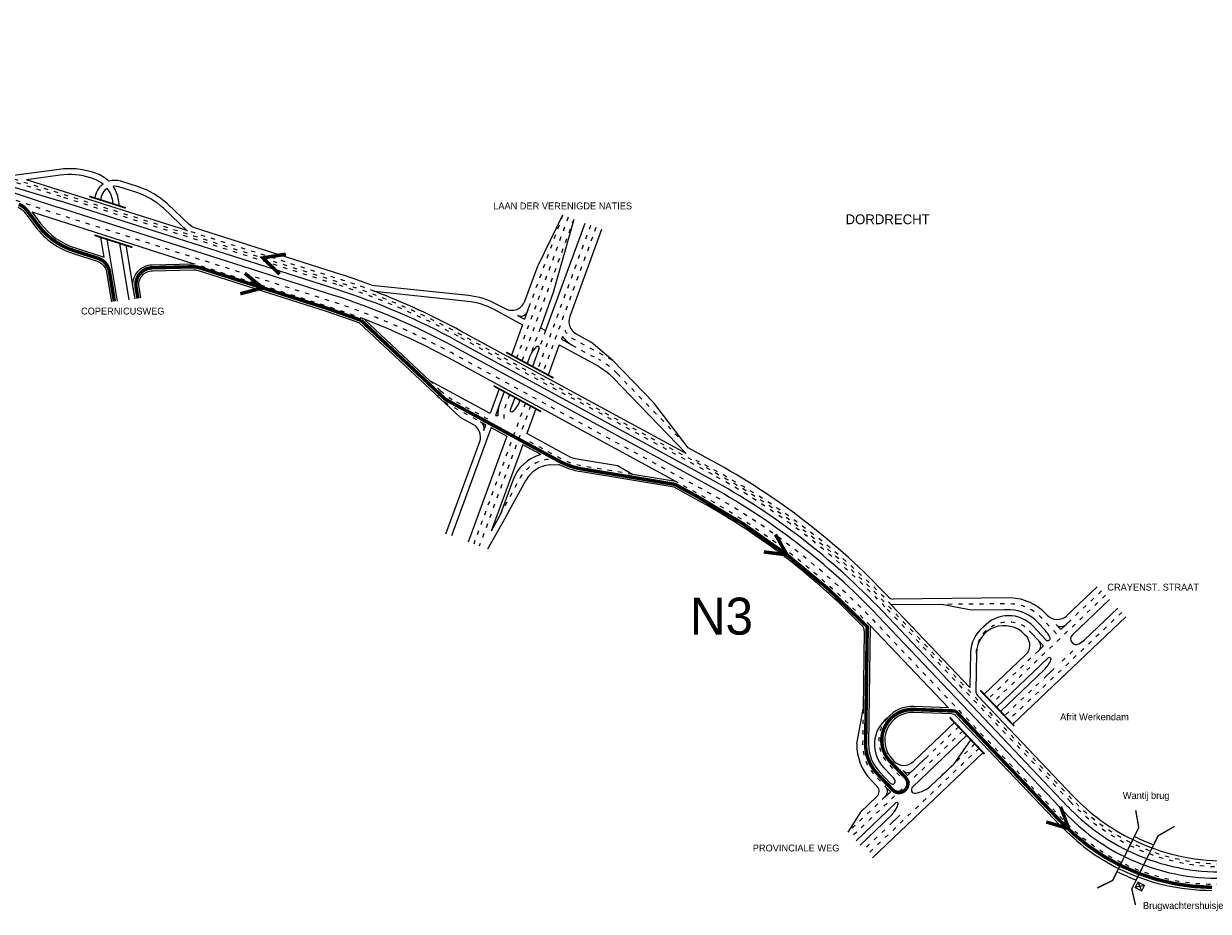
# Model space of a CAD drawing. Header units: metres. Extents: x 534 to 4683, y -2348 to -1526.
# Tile 3 of 6: x 4047 to 4387, y -2032 to -1777. Entities that reach past the tile are written whole.
import ezdxf

# ---------------------------------------------------------------- set-up
doc = ezdxf.new("R2010")
doc.units = ezdxf.units.M
doc.linetypes.add('ACAD_ISO03W100', pattern=[30, 12, -18])
for name, color, linetype, lineweight in [('deelstrepen', 8, 'ACAD_ISO03W100', 0), ('Kunstwerk', 7, 'Continuous', 0), ('RW-MARK', 7, 'Continuous', 0), ('Strooi NIET', 10, 'Continuous', 0), ('Strooi WEL', 90, 'Continuous', 0), ('Text', 7, 'Continuous', 0)]:
    doc.layers.add(name, color=color, linetype=linetype, lineweight=lineweight)

msp = doc.modelspace()

# ---------------------------------------------------------------- linework, layer by layer
at = {"layer": 'deelstrepen', "linetype": 'ACAD_ISO03W100', "ltscale": 0.1}
for p, q in [((4136.81, -1852.15), (4057.64, -1826.93)), ((4203.15, -1832.87), (4188.37, -1873.21)), ((4204.75, -1833.45), (4189.88, -1874.03)), ((4201.56, -1832.28), (4192.1, -1858.09)), ((4209.54, -1835.21), (4194.41, -1876.49)), ((4211.13, -1835.79), (4195.92, -1877.31)), ((4244.59, -1906.65), (4171.59, -1866.98)), ((4204.25, -1869.49), (4211.96, -1873.68)), ((4179.55, -1892.34), (4169.86, -1887.08)), ((4190.87, -1886.15), (4176.05, -1926.6)), ((4192.38, -1886.97), (4177.65, -1927.18)), ((4356.1, -1940.03), (4347.19, -1948.5)), ((4357.27, -1941.26), (4324.83, -1972.12)), ((4347.21, -2000.45), (4294.01, -1944.54)), ((4361.94, -1946.17), (4329.5, -1977.03)), ((4338.08, -1957.17), (4323.66, -1970.89)), ((4347.87, -1957.22), (4343.99, -1960.9)), ((4338.2, -1966.42), (4328.33, -1975.8)), ((4316.34, -1980.2), (4284.57, -2010.42)), ((4315.17, -1978.97), (4305.58, -1988.08)), ((4319.84, -1983.88), (4307.27, -1995.84)), ((4321.01, -1985.11), (4289.24, -2015.33)), ((4294.12, -1998.99), (4283.4, -2009.19)), ((4293.97, -2008.49), (4288.07, -2014.1))]:
    msp.add_line(p, q, dxfattribs=at)
at = {"layer": 'deelstrepen', "linetype": 'ACAD_ISO03W100', "ltscale": 0.1, "flags": 128}
for points in [[(4361.85, -2017.94, -0.08775), (4345.02, -2005.54), (4290.88, -1948.62, 0.078307), (4241.46, -1910.74), (4169.59, -1871.68, 0.047368), (4134.81, -1856.85), (4056.1, -1831.78), (4019.42, -1819.68, -0.306108), (3992.03, -1784.25), (3985.91, -1688.76)], [(4057.64, -1826.93), (4023.66, -1816.41, -0.311161), (4002.59, -1789.67), (3999.66, -1743.97), (3997.87, -1716.05)], [(4147.56, -1854.1, 0.013339), (4137.48, -1850.59), (4095.92, -1837.35), (4093.81, -1836.67)], [(4144.63, -1862.08, 0.013807), (4134.29, -1858.47), (4095.78, -1846.2)], [(4202.18, -1865.18, 0.159152), (4204.61, -1867.75), (4215.93, -1873.9)], [(4186.34, -1883.68), (4185.03, -1887.27, 0.169601), (4184.97, -1891.42)], [(4221.57, -1906.59), (4209.07, -1904.51), (4207.27, -1904.22, -0.083575), (4200.99, -1902.06), (4190.71, -1896.47)], [(4183.66, -1918.19), (4189.51, -1907.51, -0.251362), (4197.67, -1902.19)], [(4295.84, -1944, 0.078307), (4246.43, -1906.12), (4239.89, -1902.57)], [(4289.79, -1949.94), (4289.64, -1949.79, 0.078307), (4240.65, -1912.23), (4234.07, -1908.66)], [(4343.22, -1952.28), (4339.02, -1947.82, 0.195988), (4330.03, -1943.72), (4328.26, -1943.72), (4310.33, -1943.88)], [(4320.24, -1957.83, -0.589781), (4334.38, -1950.34), (4338.16, -1954.35)], [(4287.76, -1973.94), (4287.62, -1983.85, 0.195988), (4291.23, -1993.05), (4294.19, -1996.16)], [(4294.63, -1976.48, 0.386905), (4294.92, -1989.54), (4299.26, -1994.1)], [(4456.37, -2024.19), (4388.49, -2024.19, -0.11557), (4361.85, -2017.94)]]:
    msp.add_lwpolyline(points, format="xyb", dxfattribs=at)
for points in [[(4195.17, -1864.55), (4192.18, -1872.69)], [(4196.68, -1865.37), (4194.83, -1870.42)]]:
    msp.add_lwpolyline(points, dxfattribs=at)
at = {"layer": 'deelstrepen', "linetype": 'ACAD_ISO03W100', "ltscale": 0.1}
msp.add_lwpolyline([(4217.2, -1877.66), (4236.67, -1897.8)], dxfattribs=at)
msp.add_lwpolyline([(4180.14, -1890.73), (4170.67, -1885.58, -0.063792), (4166.55, -1882.61), (4163.5, -1879.75)], format="xyb", dxfattribs=at)
for centre, radius, start, end in [((4076.1, -2042.72), 200, 61.4806, 72.3285), ((4201.6, -1892.74), 21.7, 44.0246, 61.4806), ((4180.22, -1868.01), 21.7, 226.8804, 241.4806), ((4149.1, -2082.38), 200, 43.5706, 61.4806), ((4390.68, -1959.1), 60, 223.5706, 243.9197), ((4390.68, -1959.1), 60, 243.9197, 270)]:
    msp.add_arc(centre, radius, start, end, dxfattribs=at)
at = {"layer": 'Kunstwerk'}
for points, const_width in [([(4065.76, -1826.85), (4076.28, -1830.2)], 0.5), ([(4067.24, -1838), (4078.16, -1841.48)], 0.5), ([(4185.35, -1871.57), (4198.94, -1878.95)], 0.5), ([(4181.81, -1881.22), (4195.4, -1888.61)], 0.5), ([(4331.07, -1978.72), (4321.34, -1968.48)], 0.5), ([(4322.58, -1986.79), (4312.58, -1976.28)], 0.5), ([(4365.94, -2002.93), (4366.82, -2007.9), (4359.32, -2023.03), (4354.89, -2025.22)], 0.4), ([(4365.87, -2030.09), (4364.82, -2025.45), (4372.36, -2010.24), (4377.04, -2007.55)], 0.4)]:
    msp.add_lwpolyline(points, dxfattribs=dict(at, const_width=const_width))
for centre, radius, start, end in [((4391.4, -1957.4), 59, 244.0162, 249.8613), ((4387.77, -1965.88), 61, 243.5337, 249.1798)]:
    msp.add_arc(centre, radius, start, end, dxfattribs=at)
at = {"layer": 'RW-MARK'}
for p, q in [((4022.3, -1817.66), (4057.26, -1828.13)), ((4021.2, -1818.44), (4056.68, -1829.97)), ((4093.81, -1836.67), (4047.77, -1822.11)), ((4074.46, -1829.62), (4074.17, -1827.87)), ((4049.3, -1831.3), (4095.78, -1846.2)), ((4135.68, -1855.18), (4056.68, -1829.97)), ((4136.58, -1853.49), (4057.26, -1828.13)), ((4072.64, -1829.04), (4072.5, -1828.15)), ((4201.56, -1832.28), (4194.5, -1846.6)), ((4207.94, -1834.62), (4196.68, -1865.37)), ((4204.75, -1833.45), (4198.87, -1854.44)), ((4070.01, -1844.29), (4069.06, -1838.58)), ((4073.84, -1856.89), (4070.88, -1839.16)), ((4077.22, -1856.49), (4074.52, -1840.32)), ((4078.91, -1856.28), (4078.33, -1852.84)), ((4198.87, -1854.44), (4195.17, -1864.55)), ((4192.1, -1858.09), (4190.64, -1862.09)), ((4188.6, -1860.98), (4190.64, -1862.09)), ((4172.34, -1890.36), (4143.12, -1863)), ((4190.05, -1863.7), (4186.86, -1872.39)), ((4195.17, -1864.55), (4196.68, -1865.37)), ((4243.91, -1907.89), (4171.35, -1868.36)), ((4201.5, -1867.02), (4201.21, -1867.83)), ((4201.21, -1867.83), (4204.25, -1869.49)), ((4215.93, -1873.9), (4209.79, -1868.63)), ((4242.67, -1909.32), (4170.45, -1870.03)), ((4194.83, -1870.42), (4192.9, -1875.67)), ((4200.61, -1869.44), (4197.43, -1878.13)), ((4192.18, -1872.69), (4191.39, -1874.85)), ((4183.32, -1882.04), (4180.73, -1889.12)), ((4184.83, -1882.86), (4182.33, -1889.69)), ((4187.85, -1884.51), (4186.63, -1887.85)), ((4193.89, -1887.79), (4191.3, -1894.86)), ((4237.56, -1898.97), (4227.69, -1886.07)), ((4175.93, -1892.31), (4172.34, -1890.36)), ((4178.03, -1891.52), (4179.55, -1892.34)), ((4178.96, -1893.97), (4179.55, -1892.34)), ((4181.06, -1893.16), (4169.67, -1924.26)), ((4185.59, -1895.63), (4174.46, -1926.02)), ((4181.06, -1893.16), (4185.59, -1895.63)), ((4168.07, -1923.68), (4177.77, -1897.2)), ((4190.12, -1898.09), (4181.05, -1922.84)), ((4195.29, -1900.9), (4190.12, -1898.09)), ((4190.92, -1898.38), (4190.87, -1898.5)), ((4244.37, -1902.67), (4237.56, -1898.97)), ((4197.81, -1903.88), (4200.47, -1903.71)), ((4221.57, -1906.59), (4217.34, -1904.16)), ((4187.27, -1908.32), (4183.66, -1918.19)), ((4185.25, -1918.78), (4191, -1908.31)), ((4185.25, -1918.78), (4180.04, -1928.06)), ((4183.66, -1918.19), (4181.05, -1922.84)), ((4354.93, -1938.8), (4346.2, -1947.1)), ((4358.43, -1942.49), (4347.77, -1952.63)), ((4346.5, -2001.88), (4293.28, -1945.82)), ((4318.37, -1967.68), (4295.84, -1944)), ((4318.76, -1945.5), (4310.33, -1943.88)), ((4340.26, -1946.66), (4340.53, -1946.95)), ((4360.77, -1944.94), (4351.23, -1954.02)), ((4312.23, -1973.53), (4289.79, -1949.94)), ((4345.76, -2003.72), (4292.07, -1947.22)), ((4363.11, -1947.4), (4330.67, -1978.26)), ((4336.54, -1950.16), (4340.2, -1954.04)), ((4337.78, -1948.99), (4340.02, -1951.36)), ((4343.09, -1949.64), (4344.47, -1951.09)), ((4344.47, -1951.09), (4347.19, -1948.5)), ((4288.07, -1951.43), (4287.76, -1973.94)), ((4334.07, -1952.49), (4334.4, -1952.84)), ((4339.52, -1955.8), (4336.27, -1952.34)), ((4338.08, -1957.17), (4339.52, -1955.8)), ((4318.54, -1957.8), (4318.37, -1967.68)), ((4320.24, -1957.83), (4320.05, -1968.62)), ((4340.82, -1959.24), (4325.99, -1973.35)), ((4339.7, -1962.64), (4327.16, -1974.58)), ((4342.55, -1962.28), (4339.65, -1965.04)), ((4347.93, -1998.76), (4320.6, -1970.03)), ((4285.92, -1983.83), (4287.76, -1973.94)), ((4344.3, -2007.24), (4314.47, -1975.88)), ((4314, -1977.74), (4302.22, -1988.94)), ((4317.5, -1981.42), (4301.9, -1996.27)), ((4318.66, -1982.66), (4313.55, -1989.86)), ((4322.18, -1986.34), (4290.41, -2016.56)), ((4300.49, -1992.93), (4305.58, -1988.08)), ((4313.55, -1989.86), (4307.27, -1995.84)), ((4290, -1994.23), (4291.79, -1996.11)), ((4299.11, -1991.48), (4300.49, -1992.93)), ((4294.12, -1998.99), (4295.56, -1997.61)), ((4295.56, -1997.61), (4294.19, -1996.16)), ((4297.16, -2000.77), (4285.73, -2011.65)), ((4291.72, -1998.94), (4286.97, -2003.45)), ((4286.97, -2003.45), (4283.4, -2009.19)), ((4295.74, -2004.47), (4286.9, -2012.88)), ((4298.31, -2004.36), (4295.42, -2007.12)), ((4368.18, -2024.54), (4365.94, -2025.01)), ((4367.61, -2025.79), (4366.71, -2023.69))]:
    msp.add_line(p, q, dxfattribs=at)
for points in [[(4067.55, -1820.22), (4066.68, -1819.95, 0.111284), (4057.18, -1819.12), (4044.79, -1820.8, -0.109208), (4043.07, -1820.66), (4025.28, -1815.15)], [(4067.03, -1821.84), (4066.17, -1821.57, 0.111284), (4057.41, -1820.81), (4047.77, -1822.11)], [(4093.95, -1836.8), (4087.04, -1830.29, 0.112416), (4079.39, -1825.78), (4074.29, -1824.16)], [(4138.19, -1849.34), (4096.01, -1835.87, -0.112245), (4094.48, -1834.96), (4088.21, -1829.05, 0.112416), (4079.91, -1824.16), (4074.8, -1822.54)], [(4045.28, -1829.98, -0.152553), (4047.22, -1831.36), (4050.46, -1835.67, 0.155073), (4061.19, -1843.26), (4068, -1845.43, -0.281431), (4070.73, -1848.58), (4072.15, -1857.1)], [(4049.3, -1831.3), (4051.82, -1834.64, 0.155073), (4061.71, -1841.64), (4070.01, -1844.29)], [(4212.73, -1836.38), (4203.58, -1861.36, 0.371915), (4205.42, -1866.25), (4209.79, -1868.63)], [(4078.91, -1856.28), (4078.38, -1853.11, -0.456388), (4083.87, -1846.48), (4095.63, -1846.21, -0.006566), (4095.78, -1846.2, -0.006566)], [(4080.58, -1856), (4080.05, -1852.84, -0.456388), (4083.91, -1848.18), (4095.67, -1847.91, -0.083018), (4096.98, -1848.09), (4133.71, -1859.78), (4143.12, -1863)], [(4146.8, -1852.31), (4174.54, -1855.22, -0.098562), (4182.63, -1857.74), (4185.06, -1859.06, 0.457816), (4190.72, -1856.92), (4194.5, -1846.6)], [(4147.55, -1854.09), (4174.36, -1856.91, -0.098562), (4181.82, -1859.23), (4190.05, -1863.7)], [(4200.61, -1869.44), (4211.15, -1875.17, -0.076314), (4215.98, -1878.84), (4237.01, -1900.6)], [(4217.34, -1904.16), (4205.17, -1902.14, -0.083575), (4203.91, -1901.71), (4191.3, -1894.86)], [(4287.5, -1950.01, 0.0763), (4239.61, -1913.6), (4233.52, -1910.29), (4206.99, -1905.89, -0.079676), (4200.47, -1903.71)], [(4340.26, -1946.66, 0.195988), (4330.1, -1942.02), (4296.39, -1942.33)], [(4337.78, -1948.99, 0.195988), (4329.96, -1945.42), (4328.27, -1945.42), (4318.76, -1945.5)], [(4289.79, -1949.94), (4289.32, -1983.88, 0.195988), (4292.46, -1991.88), (4295.61, -1995.2)], [(4334.4, -1952.84, -0.412695), (4334.24, -1958.48), (4322.49, -1969.66)], [(4312.23, -1973.53), (4302.31, -1973.16, 0.22672), (4294.63, -1976.48, 0.438582), (4293.69, -1990.71), (4296.02, -1993.16)], [(4313.09, -1975.26), (4302.25, -1974.86, 0.672628), (4296.15, -1988.37), (4296.57, -1988.8)]]:
    msp.add_lwpolyline(points, format="xyb", dxfattribs=at)
for points in [[(4078.38, -1853.11), (4077.66, -1848.83), (4076.34, -1840.9)], [(4163.5, -1879.75), (4144.63, -1862.08)], [(4215.93, -1873.9), (4227.69, -1886.07)], [(4180.73, -1889.12), (4163.5, -1879.75)], [(4234.07, -1908.66), (4221.57, -1906.59)], [(4310.33, -1943.88), (4295.84, -1944)]]:
    msp.add_lwpolyline(points, dxfattribs=at)
at = {"layer": 'RW-MARK', "flags": 128}
for points in [[(4237.01, -1900.6), (4172.4, -1865.49, 0.033928), (4147.55, -1854.09)], [(4234.07, -1908.66), (4168.78, -1873.18, 0.033539), (4144.63, -1862.08, 0.033539)]]:
    msp.add_lwpolyline(points, format="xyb", dxfattribs=at)
at = {"layer": 'RW-MARK', "const_width": 0.339, "flags": 128}
msp.add_lwpolyline([(4365.8, -2025.1), (4367.66, -2026.05), (4368.47, -2024.46), (4366.61, -2023.51)], close=True, dxfattribs=at)
at = {"layer": 'RW-MARK'}
for centre, radius, start, end in [((4064.61, -1829.47), 9.7, 45.6985, 72.3251), ((4064.61, -1829.47), 8, 49.9995, 72.3251), ((4073.07, -1827.97), 5.7, 125.7021, 174.0056), ((4073.07, -1827.97), 4, 122.2151, 179.093), ((4064.61, -1829.47), 8, 9.4554, 37.6235), ((4073.07, -1827.97), 5.7, 72.3251, 107.2881), ((4073.07, -1827.97), 4, 72.3251, 96.6064), ((4064.61, -1829.47), 9.7, 9.4554, 34.3486), ((4077.34, -2039.86), 200, 69.6788, 72.2864), ((4074.87, -2045.71), 200, 61.4528, 72.3007), ((4075.67, -2043.99), 200, 61.4206, 72.2684), ((4189.56, -1859.22), 2, 241.4806, 339.8769), ((4208.07, -1862.46), 8, 214.7773, 241.4806), ((4197.82, -1874.75), 6, 126.9417, 159.8769), ((4194.45, -1870.28), 0.4, 339.8769, 126.9417), ((4183.53, -1883.81), 6, 307.1432, 345.4875), ((4190.95, -1889.43), 8, 159.8769, 182.495), ((4186.91, -1888.27), 0.4, 163.9634, 307.1432), ((4190.95, -1889.43), 4.6, 159.8769, 163.9634), ((4174.02, -1895.82), 4, 339.8769, 61.4806), ((4177.08, -1893.28), 2, 339.8769, 61.4806), ((4183.53, -1883.81), 6, 258.5039, 264.5053), ((4198.54, -1912.45), 12, 105.7007, 159.8769), ((4148.07, -2079.89), 201.7, 43.2475, 61.4806), ((4198.54, -1912.45), 8.6, 94.8699, 151.3085), ((4147.09, -2085), 200, 43.5428, 61.4528), ((4148.23, -2083.52), 200, 43.5106, 61.4206), ((4296.44, -1940.33), 2, 223.2475, 267.6283), ((4343.44, -1944.21), 4, 223.2735, 313.5706), ((4286.07, -1951.4), 2, 359.2158, 44.0277), ((4328.24, -1957.97), 9.7, 127.8803, 178.9769), ((4328.24, -1957.97), 8, 43.2735, 178.9769), ((4329.49, -1956.8), 9.69, 43.2735, 137.9991), ((4344.54, -1948.26), 2, 223.5706, 313.5706), ((4334.19, -1956.85), 8, 26.7905, 43.2735), ((4340.71, -1953.56), 0.7, 223.2735, 26.7905), ((4348.87, -1953.79), 1.6, 133.5706, 299.5345), ((4336.7, -1955.72), 2, 313.5706, 43.2735), ((4345.71, -1948.23), 8, 299.5345, 313.5706), ((4334.19, -1956.85), 8, 313.5706, 338.4411), ((4341.17, -1959.6), 0.5, 338.4411, 133.5706), ((4322.05, -1968.65), 2, 178.9769, 223.5706), ((4313.02, -1977.26), 2, 43.5706, 87.8672), ((4300.71, -1984.03), 14.79, 179.2158, 223.5706), ((4299.46, -1986.04), 4, 223.5706, 313.5706), ((4296.19, -1994.65), 0.8, 223.5706, 34.0103), ((4290.22, -1998.67), 8, 34.0103, 43.5706), ((4300.56, -1990.1), 2, 223.5706, 313.5706), ((4290.34, -1997.49), 2, 313.5706, 43.5706), ((4292.74, -1997.54), 2, 313.5706, 43.5706), ((4302.58, -1997), 1, 133.5706, 276.8225), ((4301.75, -1990.05), 8, 276.8225, 313.5706), ((4290.22, -1998.67), 8, 313.5706, 341.6659), ((4297.44, -2001.06), 0.4, 341.6659, 133.5706), ((4391.4, -1957.4), 60, 223.5706, 244.0162), ((4389.25, -1962.39), 60, 223.5428, 243.7442), ((4390.02, -1960.57), 60, 223.5106, 243.859), ((4387.77, -1965.88), 60, 223.5706, 243.5337), ((4391.4, -1957.4), 60, 244.0162, 270), ((4390.02, -1960.57), 60, 243.859, 269.9399), ((4389.25, -1962.39), 60, 243.7442, 269.9722), ((4387.77, -1965.88), 60, 243.5337, 270)]:
    msp.add_arc(centre, radius, start, end, dxfattribs=at)
at = {"layer": 'Strooi NIET', "linetype": 'ACAD_ISO03W100', "ltscale": 0.1, "flags": 128}
msp.add_lwpolyline([(4004.53, -1780.03), (4003.41, -1789.05), (4003.44, -1789.62, 0.311161), (4023.91, -1815.6), (4057.9, -1826.12), (4093.55, -1837.48), (4095.66, -1838.16), (4137.22, -1851.4, -0.006784), (4142.35, -1853.11), (4147.25, -1854.89, -0.033928), (4172, -1866.24), (4236.6, -1901.34), (4245, -1905.91, -0.078307), (4294.62, -1943.95), (4347.82, -1999.87, 0.089024), (4364.67, -2012.23, 0.114291), (4390.68, -2018.25), (4491.8, -2018.25), (4500.45, -2018.25, 0.104533), (4500.66, -2018.21), (4509.28, -2014.39), (4525.73, -2014.39)], format="xyb", dxfattribs=at)
at = {"layer": 'Strooi NIET', "const_width": 1}
for points in [[(4120.38, -1849.17), (4115.56, -1844.51), (4122.18, -1843.45)], [(4344.41, -2001.9), (4346.73, -2008.19), (4340.3, -2006.27)]]:
    msp.add_lwpolyline(points, dxfattribs=at)
at = {"layer": 'Strooi NIET', "linetype": 'ACAD_ISO03W100', "ltscale": 0.1, "const_width": 1, "flags": 128}
for points in [[(4361.47, -2018.7), (4361.47, -2018.7, -0.08775), (4344.41, -2006.13), (4314.28, -1974.46)], [(4387.87, -2025.03, -0.087674), (4367.05, -2021.13, -0.00035), (4366.98, -2021.1), (4361.47, -2018.7)]]:
    msp.add_lwpolyline(points, format="xyb", dxfattribs=at)
at = {"layer": 'Strooi WEL', "const_width": 1}
for points in [[(4045.54, -1829.17, -0.152553), (4047.89, -1830.85), (4051.14, -1835.15, 0.155073), (4061.45, -1842.45), (4068.26, -1844.62, -0.281431), (4071.57, -1848.44), (4072.99, -1856.96)], [(4079.74, -1856.14), (4079.22, -1852.97, -0.456388), (4083.89, -1847.33), (4095.65, -1847.06, -0.083018), (4097.24, -1847.28), (4133.96, -1858.97), (4143.7, -1862.38)], [(4288.93, -1950.27, 0.077789), (4240.01, -1912.85), (4233.8, -1909.47), (4207.13, -1905.05, -0.079676), (4200.87, -1902.96), (4186, -1894.88), (4167.92, -1885.05), (4143.7, -1862.38)], [(4288.94, -1949.93), (4288.47, -1983.86, 0.195988), (4291.84, -1992.47), (4296.18, -1997.03, 1), (4299.88, -1993.51), (4295.54, -1988.95, -0.672628), (4302.28, -1974.01), (4314.28, -1974.46)]]:
    msp.add_lwpolyline(points, format="xyb", dxfattribs=at)
for points in [[(4110.38, -1848.92), (4115.6, -1853.13), (4109.1, -1854.78)], [(4262.6, -1923.83), (4265.93, -1929.66), (4259.27, -1928.82)]]:
    msp.add_lwpolyline(points, dxfattribs=at)

# ---------------------------------------------------------------- texts
at = {"layer": 'Text', "linetype": 'Continuous'}
for s, height, p in [('LAAN DER VERENIGDE NATIES', 1.9781, (4181.64, -1830.59)), ('DORDRECHT', 2.826, (4282.72, -1834.85)), ('COPERNICUSWEG', 1.9781, (4063.41, -1860.76)), ('CRAYENST. STRAAT', 1.9781, (4357.8, -1939.92)), ('N3', 10.597, (4238.06, -1952.54)), ('Afrit Werkendam', 1.9781, (4344.27, -1977.12)), ('Wantij brug', 1.9781, (4362.24, -1999.67)), ('PROVINCIALE WEG', 1.9781, (4256.11, -2014.72)), ('Brugwachtershuisje', 1.9781, (4368.02, -2031.21))]:
    msp.add_text(s, height=height, dxfattribs=at).set_placement(p)

doc.saveas('drawing.dxf')
